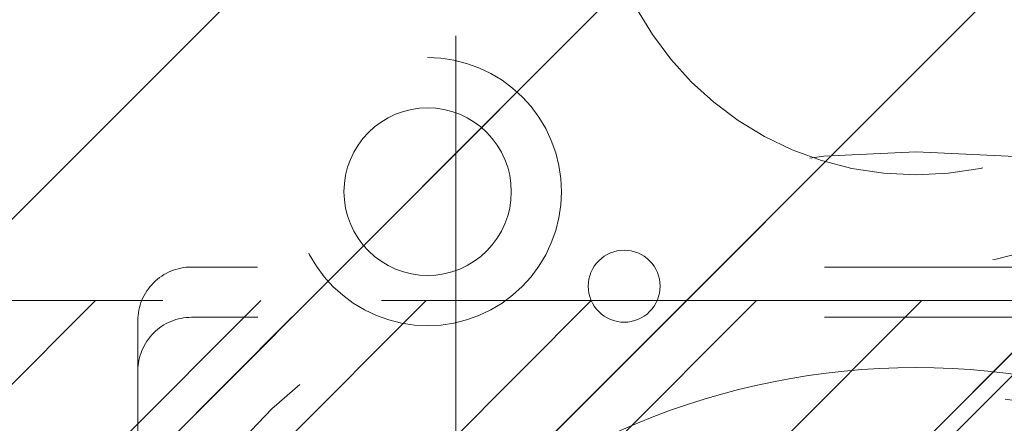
# Model space of a CAD drawing. Header units: inches. Extents: x -462 to -288, y -230 to 11.
# Tile 15 of 58: x -401.065 to -398.749, y 5.991 to 6.94. Entities that reach past the tile are written whole.
import ezdxf

# ---------------------------------------------------------------- set-up
doc = ezdxf.new("R2010")
doc.units = ezdxf.units.IN
doc.header["$LTSCALE"] = 32
doc.header["$MEASUREMENT"] = 0
doc.linetypes.add('Dash Style-1', pattern=[0.083328, 0.041656, -0.041672])
for name, color, linetype, lineweight in [('DashLine', 7, 'Dash Style-1', 13), ('DashLineFill', 7, 'Dash Style-1', 13), ('Drawing', 7, 'Continuous', 18), ('None', 7, 'Continuous', 18), ('SolidLine', 7, 'Continuous', 15), ('Wood_1-H', 7, 'Continuous', 13)]:
    doc.layers.add(name, color=color, linetype=linetype, lineweight=lineweight)
doc.layers.add('Electrical', color=1, linetype='Dash Style-1', lineweight=15, true_color=0xff0000)
pattern_1 = [(45, (0, 0), (-1.613, 1.9357), []), (45, (-1.0608, 1.0608), (-0.472346, 0.41676), [])]

# ---------------------------------------------------------------- blocks, each defined once
blk = doc.blocks.new('Group-12')
at = {"layer": 'DashLine', "flags": 128}
blk.add_lwpolyline([(12.0197, -13.2755), (42.0197, -13.2755), (42.0197, -15.6968), (12.0197, -15.6968)], close=True, dxfattribs=at)
blk = doc.blocks.new('Group-16')
at = {"layer": 'Electrical', "linetype": 'Continuous', "lineweight": 5, "true_color": 0xdd0000}
h = blk.add_hatch(dxfattribs=at)
h.set_pattern_fill('ElectricalHatch', color=12, style=0, pattern_type=2)
h.set_pattern_definition([(45, (0, 0), (-0.33333333, -0.7222222), [])])
edge = h.paths.add_edge_path()
edge.add_arc((12.7677, -16.0094), 0.3125, 180, 270)
edge.add_line((12.7677, -16.3219), (131.2717, -16.3219))
edge.add_arc((131.2717, -16.0094), 0.3125, 270, 360)
edge.add_arc((131.2717, -16.0094), 0.3125, 0, 90)
edge.add_line((131.2717, -15.6969), (12.7677, -15.6969))
edge.add_arc((12.7677, -16.0094), 0.3125, 90, 180)
at = {"layer": 'Electrical', "flags": 128}
blk.add_lwpolyline([(12.4552, -16.0094, 0.414214), (12.7677, -16.3219), (131.2717, -16.3219, 0.414214), (131.5842, -16.0094, 0.414214), (131.2717, -15.6969), (12.7677, -15.6969, 0.414214)], format="xyb", close=True, dxfattribs=at)
at = {"layer": 'None'}
blk.add_blockref('Group-12', (0, 0), dxfattribs=at)
blk = doc.blocks.new('Group-17')
at = {"layer": 'None'}
blk.add_blockref('Group-16', (0, 0), dxfattribs=at)
blk = doc.blocks.new('Group-18')
at = {"layer": 'None'}
blk.add_blockref('Group-17', (0, 0), dxfattribs=at)
blk = doc.blocks.new('SL Overhead (2D)')
at = {"layer": 'None'}
blk.add_blockref('Group-18', (0, 0), dxfattribs=at)
at = {"layer": 'Drawing', "color": 0, "flags": 1}
for tag in ['Tag', 'Catalog', 'Option1', 'Option2', 'Option3', 'Option4', 'Option5', 'Option6', 'Option7', 'Option8', 'Option9', 'Option10', 'Option11', 'Option12', 'Custom', 'FinishGroup', 'Discount', 'Item2', 'Item3', 'Item6', 'Item8', 'Item9', 'Item10', 'Item12', 'Item13', 'Item16', 'Item18', 'Item19', 'Item20', 'Item21', 'Item22', 'Item23', 'Item24', 'Item25', 'Item1', 'Item4', 'Item5', 'Item7', 'Item11', 'Item14', 'Item15', 'Item17']:
    blk.add_attdef(tag, (-60.5228, -147.0265), '', height=0.00709, dxfattribs=at)
blk = doc.blocks.new('1BRPFY-Leg_Plate (2D)')
at = {"layer": 'DashLineFill', "linetype": 'Continuous', "lineweight": 13}
h = blk.add_hatch(dxfattribs=at)
h.set_pattern_fill('Steel', color=253, style=0, pattern_type=2)
h.set_pattern_definition(pattern_1)
edge = h.paths.add_edge_path()
edge.add_arc((-1.7047, -1.7047), 0.126, 180, 270)
edge.add_line((-1.7047, -1.8307), (1.7047, -1.8307))
edge.add_arc((1.7047, -1.7047), 0.126, 270, 360)
edge.add_line((1.8307, -1.7047), (1.8307, 1.7047))
edge.add_arc((1.7047, 1.7047), 0.126, 0, 90)
edge.add_line((1.7047, 1.8307), (-1.7047, 1.8307))
edge.add_arc((-1.7047, 1.7047), 0.126, 90, 180)
edge.add_line((-1.8307, 1.7047), (-1.8307, -1.7047))
at = {"layer": 'DashLineFill', "flags": 128}
blk.add_lwpolyline([(-1.8307, -1.7047, 0.414214), (-1.7047, -1.8307), (1.7047, -1.8307, 0.414214), (1.8307, -1.7047), (1.8307, 1.7047, 0.414214), (1.7047, 1.8307), (-1.7047, 1.8307, 0.414214), (-1.8307, 1.7047)], format="xyb", close=True, dxfattribs=at)
blk = doc.blocks.new('1BRPX5-Util_Bkt_Sm-F (2D)')
at = {"layer": 'DashLineFill', "linetype": 'Continuous', "lineweight": 13}
h = blk.add_hatch(dxfattribs=at)
h.set_pattern_fill('Steel', color=253, style=0, pattern_type=2)
h.set_pattern_definition(pattern_1)
edge = h.paths.add_edge_path()
edge.add_line((-4.4685, 4.4134), (-3.1299, 4.4134))
edge.add_line((-3.1299, 4.4134), (-3.1299, -1.8543))
edge.add_line((-3.1299, -1.8543), (-4.4685, -1.8543))
edge.add_line((-4.4685, -1.8543), (-4.4685, -1.9882))
edge.add_line((-4.4685, -1.9882), (-2.4213, -1.9882))
edge.add_line((-2.4213, -1.9882), (-2.4213, -2.3661))
edge.add_arc((-2.3031, -2.3661), 0.1181, 180, 270)
edge.add_line((-2.3031, -2.4843), (2.3031, -2.4843))
edge.add_arc((2.3031, -2.3661), 0.1181, 270, 360)
edge.add_line((2.4213, -2.3661), (2.4213, -1.9882))
edge.add_line((2.4213, -1.9882), (4.4685, -1.9882))
edge.add_line((4.4685, -1.9882), (4.4685, -1.8543))
edge.add_line((4.4685, -1.8543), (3.1299, -1.8543))
edge.add_line((3.1299, -1.8543), (3.1299, 4.4134))
edge.add_line((3.1299, 4.4134), (4.4685, 4.4134))
edge.add_line((4.4685, 4.4134), (4.4685, 4.5472))
edge.add_line((4.4685, 4.5472), (2.4213, 4.5472))
edge.add_line((2.4213, 4.5472), (2.4213, 4.9252))
edge.add_arc((2.3031, 4.9252), 0.1181, 0, 90)
edge.add_line((2.3031, 5.0433), (-2.3031, 5.0433))
edge.add_arc((-2.3031, 4.9252), 0.1181, 90, 180)
edge.add_line((-2.4213, 4.9252), (-2.4213, 4.5472))
edge.add_line((-2.4213, 4.5472), (-4.4685, 4.5472))
edge.add_line((-4.4685, 4.5472), (-4.4685, 4.4134))
blk = doc.blocks.new('Slate-LegBrace (2D)')
at = {"layer": 'DashLineFill', "linetype": 'Continuous', "lineweight": 13}
h = blk.add_hatch(dxfattribs=at)
h.set_pattern_fill('Steel', color=253, style=0, pattern_type=2)
h.set_pattern_definition(pattern_1)
edge = h.paths.add_edge_path()
edge.add_line((-2.1996, 0.1352), (-1.3748, 0.1352))
edge.add_arc((0, 0.0136), 1.3801, 5.0546, 174.9454, ccw=False)
edge.add_line((1.3748, 0.1352), (2.1997, 0.1352))
edge.add_arc((0.0001, 0.0171), 2.2028, 3.0731, 176.9269)
h = blk.add_hatch(dxfattribs=at)
h.set_pattern_fill('Steel', color=253, style=0, pattern_type=2)
h.set_pattern_definition(pattern_1)
h.paths.add_polyline_path([(-0.6866, 1.8192), (-0.6949, 1.8196), (-0.7032, 1.8209), (-0.7112, 1.8229), (-0.719, 1.8257), (-0.7265, 1.8292), (-0.7337, 1.8335), (-0.7403, 1.8384), (-0.7465, 1.844), (-0.7521, 1.8502), (-0.757, 1.8568), (-0.7613, 1.864), (-0.7648, 1.8715), (-0.7676, 1.8793), (-0.7697, 1.8874), (-0.7709, 1.8956), (-0.7713, 1.9039), (-0.7709, 1.9122), (-0.7697, 1.9204), (-0.7676, 1.9284), (-0.7648, 1.9363), (-0.7613, 1.9438), (-0.757, 1.9509), (-0.7521, 1.9576), (-0.7465, 1.9637), (-0.7403, 1.9693), (-0.7337, 1.9742), (-0.7265, 1.9785), (-0.719, 1.9821), (-0.7112, 1.9849), (-0.7032, 1.9869), (-0.6949, 1.9881), (-0.6866, 1.9885), (-0.6783, 1.9881), (-0.6701, 1.9869), (-0.6621, 1.9849), (-0.6542, 1.9821), (-0.6467, 1.9785), (-0.6396, 1.9742), (-0.6329, 1.9693), (-0.6268, 1.9637), (-0.6212, 1.9576), (-0.6163, 1.9509), (-0.612, 1.9438), (-0.6084, 1.9363), (-0.6056, 1.9284), (-0.6036, 1.9204), (-0.6024, 1.9122), (-0.602, 1.9039), (-0.6024, 1.8956), (-0.6036, 1.8874), (-0.6056, 1.8793), (-0.6084, 1.8715), (-0.612, 1.864), (-0.6163, 1.8568), (-0.6212, 1.8502), (-0.6268, 1.844), (-0.6329, 1.8384), (-0.6396, 1.8335), (-0.6467, 1.8292), (-0.6542, 1.8257), (-0.6621, 1.8229), (-0.6701, 1.8209), (-0.6783, 1.8196)])
at = {"layer": 'DashLineFill', "flags": 128}
blk.add_lwpolyline([(-2.1996, 0.1352), (-1.3748, 0.1352, -0.915455), (1.3748, 0.1352), (2.1997, 0.1352, 0.947752)], format="xyb", close=True, dxfattribs=at)
blk.add_lwpolyline([(-0.6866, 1.8192), (-0.6949, 1.8196), (-0.7032, 1.8209), (-0.7112, 1.8229), (-0.719, 1.8257), (-0.7265, 1.8292), (-0.7337, 1.8335), (-0.7403, 1.8384), (-0.7465, 1.844), (-0.7521, 1.8502), (-0.757, 1.8568), (-0.7613, 1.864), (-0.7648, 1.8715), (-0.7676, 1.8793), (-0.7697, 1.8874), (-0.7709, 1.8956), (-0.7713, 1.9039), (-0.7709, 1.9122), (-0.7697, 1.9204), (-0.7676, 1.9284), (-0.7648, 1.9363), (-0.7613, 1.9438), (-0.757, 1.9509), (-0.7521, 1.9576), (-0.7465, 1.9637), (-0.7403, 1.9693), (-0.7337, 1.9742), (-0.7265, 1.9785), (-0.719, 1.9821), (-0.7112, 1.9849), (-0.7032, 1.9869), (-0.6949, 1.9881), (-0.6866, 1.9885), (-0.6783, 1.9881), (-0.6701, 1.9869), (-0.6621, 1.9849), (-0.6542, 1.9821), (-0.6467, 1.9785), (-0.6396, 1.9742), (-0.6329, 1.9693), (-0.6268, 1.9637), (-0.6212, 1.9576), (-0.6163, 1.9509), (-0.612, 1.9438), (-0.6084, 1.9363), (-0.6056, 1.9284), (-0.6036, 1.9204), (-0.6024, 1.9122), (-0.602, 1.9039), (-0.6024, 1.8956), (-0.6036, 1.8874), (-0.6056, 1.8793), (-0.6084, 1.8715), (-0.612, 1.864), (-0.6163, 1.8568), (-0.6212, 1.8502), (-0.6268, 1.844), (-0.6329, 1.8384), (-0.6396, 1.8335), (-0.6467, 1.8292), (-0.6542, 1.8257), (-0.6621, 1.8229), (-0.6701, 1.8209), (-0.6783, 1.8196)], close=True, dxfattribs=at)
blk = doc.blocks.new('TLLegSleeve (2D)')
at = {"layer": 'DashLineFill', "linetype": 'Continuous', "lineweight": 13}
h = blk.add_hatch(dxfattribs=at)
h.set_pattern_fill('Steel', color=253, style=0, pattern_type=2)
h.set_pattern_definition(pattern_1)
edge = h.paths.add_edge_path()
edge.add_line((1.0827, 1.4023), (1.0827, 2.9134))
edge.add_arc((0, 2.9134), 1.0827, 0, 180)
edge.add_line((-1.0827, 2.9134), (-1.0827, 1.4023))
edge.add_arc((0, 0), 1.7717, 127.6699, 412.3301)
edge.add_line((1.0827, 1.4023), (1.0827, 1.4023))
edge = h.paths.add_edge_path()
edge.add_arc((0, 2.9134), 0.748, 180, 360)
edge.add_arc((0, 2.9134), 0.748, 0, 180)
edge.add_line((-0.748, 2.9134), (-0.748, 2.9134))
edge = h.paths.add_edge_path()
edge.add_arc((0, 0), 1.437, 180, 360)
edge.add_arc((0, 0), 1.437, 0, 180)
edge.add_line((-1.437, 0), (-1.437, 0))
at = {"layer": 'DashLine', "color": 8, "flags": 128}
for points in [[(0.9646, 2.9134), (0.9599, 2.8188), (0.946, 2.7252), (0.923, 2.6334), (0.8911, 2.5443), (0.8507, 2.4587), (0.802, 2.3775), (0.7456, 2.3015), (0.6821, 2.2313), (0.6119, 2.1678), (0.5359, 2.1114), (0.4547, 2.0627), (0.3691, 2.0222), (0.28, 1.9904), (0.1882, 1.9674), (0.0945, 1.9535), (0, 1.9488), (-0.0945, 1.9535), (-0.1882, 1.9674), (-0.28, 1.9904), (-0.3691, 2.0222), (-0.4547, 2.0627), (-0.5359, 2.1114), (-0.6119, 2.1678), (-0.6821, 2.2313), (-0.7456, 2.3015), (-0.802, 2.3775), (-0.8507, 2.4587), (-0.8911, 2.5443), (-0.923, 2.6334), (-0.946, 2.7252), (-0.9599, 2.8188), (-0.9646, 2.9134), (-0.9599, 3.0079), (-0.946, 3.1016), (-0.923, 3.1934), (-0.8911, 3.2825), (-0.8507, 3.3681), (-0.802, 3.4493), (-0.7456, 3.5253), (-0.6821, 3.5954), (-0.6119, 3.659), (-0.5359, 3.7154), (-0.4547, 3.7641), (-0.3691, 3.8045), (-0.28, 3.8364), (-0.1882, 3.8594), (-0.0945, 3.8733), (0, 3.878), (0.0945, 3.8733), (0.1882, 3.8594), (0.28, 3.8364), (0.3691, 3.8045), (0.4547, 3.7641), (0.5359, 3.7154), (0.6119, 3.659), (0.6821, 3.5954), (0.7456, 3.5253), (0.802, 3.4493), (0.8507, 3.3681), (0.8911, 3.2825), (0.923, 3.1934), (0.946, 3.1016), (0.9599, 3.0079)], [(1.6535, 0), (1.6456, -0.1621), (1.6218, -0.3226), (1.5823, -0.48), (1.5277, -0.6328), (1.4583, -0.7795), (1.3749, -0.9187), (1.2782, -1.049), (1.1692, -1.1692), (1.049, -1.2782), (0.9187, -1.3749), (0.7795, -1.4583), (0.6328, -1.5277), (0.48, -1.5823), (0.3226, -1.6218), (0.1621, -1.6456), (0, -1.6535), (-0.1621, -1.6456), (-0.3226, -1.6218), (-0.48, -1.5823), (-0.6328, -1.5277), (-0.7795, -1.4583), (-0.9187, -1.3749), (-1.049, -1.2782), (-1.1692, -1.1692), (-1.2782, -1.049), (-1.3749, -0.9187), (-1.4583, -0.7795), (-1.5277, -0.6328), (-1.5823, -0.48), (-1.6218, -0.3226), (-1.6456, -0.1621), (-1.6535, 0), (-1.6456, 0.1621), (-1.6218, 0.3226), (-1.5823, 0.48), (-1.5277, 0.6328), (-1.4583, 0.7795), (-1.3749, 0.9187), (-1.2782, 1.049), (-1.1692, 1.1692), (-1.049, 1.2782), (-0.9187, 1.3749), (-0.7795, 1.4583), (-0.6328, 1.5277), (-0.48, 1.5823), (-0.3226, 1.6218), (-0.1621, 1.6456), (0, 1.6535), (0.1621, 1.6456), (0.3226, 1.6218), (0.48, 1.5823), (0.6328, 1.5277), (0.7795, 1.4583), (0.9187, 1.3749), (1.049, 1.2782), (1.1692, 1.1692), (1.2782, 1.049), (1.3749, 0.9187), (1.4583, 0.7795), (1.5277, 0.6328), (1.5823, 0.48), (1.6218, 0.3226), (1.6456, 0.1621)]]:
    blk.add_lwpolyline(points, close=True, dxfattribs=at)
at = {"layer": 'DashLineFill', "flags": 128}
for points in [[(1.0827, 1.4023), (1.0827, 2.9134, 1), (-1.0827, 2.9134), (-1.0827, 1.4023, 2.931619), (1.0827, 1.4023)], [(-0.748, 2.9134, 1), (0.748, 2.9134, 1), (-0.748, 2.9134)]]:
    blk.add_lwpolyline(points, format="xyb", close=True, dxfattribs=at)
blk = doc.blocks.new('Group-27')
at = {"layer": 'SolidLine', "flags": 128}
blk.add_lwpolyline([(7.3031, -5.315, -0.414214), (9.0157, -3.6024, -0.414214), (10.7283, -5.315, -0.414214), (9.0157, -7.0276, -0.414214)], format="xyb", close=True, dxfattribs=at)
at = {"layer": 'Wood_1-H', "color": 7}
for name in ['1BRPX5-Util_Bkt_Sm-F (2D)', 'TLLegSleeve (2D)', 'Slate-LegBrace (2D)', '1BRPFY-Leg_Plate (2D)']:
    blk.add_blockref(name, (9.0157, -5.315), dxfattribs=at)
blk = doc.blocks.new('Group-28')
at = {"layer": 'None'}
blk.add_blockref('Group-27', (0, 0), dxfattribs=at)
blk = doc.blocks.new('SL Utility Cabinet (2D)')
at = {"layer": 'None'}
blk.add_blockref('Group-28', (0, 0), dxfattribs=at)
at = {"layer": 'Drawing', "color": 0, "flags": 1}
for tag in ['Tag', 'Catalog', 'Option1', 'Option2', 'Option3', 'Option4', 'Option5', 'Option6', 'Option7', 'Option8', 'Option9', 'Option10', 'Option11', 'Option12', 'Custom', 'FinishGroup', 'Discount', 'Item2', 'Item3', 'Item6', 'Item9', 'Item10', 'Item12', 'Item13', 'Item16', 'Item19', 'Item20', 'Item21', 'Item22', 'Item23', 'Item24', 'Item25', 'Item8', 'Item18', 'Item1', 'Item4', 'Item5', 'Item7', 'Item11', 'Item14', 'Item15', 'Item17']:
    blk.add_attdef(tag, (-48.5129, 7.4634), '', height=0.00709, dxfattribs=at)
blk = doc.blocks.new('1BRPT9-Bracket (2D)')
at = {"layer": 'DashLineFill', "linetype": 'Continuous', "lineweight": 13}
h = blk.add_hatch(dxfattribs=at)
h.set_pattern_fill('Steel', color=253, style=0, pattern_type=2)
h.set_pattern_definition(pattern_1)
edge = h.paths.add_edge_path()
edge.add_arc((1.6779, -8.4882), 0.252, 270, 360)
edge.add_line((1.9299, -8.4882), (1.9299, -7.4803))
edge.add_line((1.9299, -7.4803), (2.3236, -7.4803))
edge.add_line((2.3236, -7.4803), (2.3236, 7.4611))
edge.add_line((2.3236, 7.4611), (1.9299, 7.4803))
edge.add_line((1.9299, 7.4803), (1.9299, 8.4882))
edge.add_arc((1.6779, 8.4882), 0.252, 360, 450)
edge.add_line((1.6779, 8.7402), (-2.3221, 8.7402))
edge.add_line((-2.3221, 8.7402), (-2.3221, -8.7402))
edge.add_line((-2.3221, -8.7402), (1.6779, -8.7402))
h = blk.add_hatch(dxfattribs=at)
h.set_pattern_fill('Steel', color=253, style=0, pattern_type=2)
h.set_pattern_definition(pattern_1)
h.paths.add_polyline_path([(-1.1488, 8.4252), (-1.118, 8.4237), (-1.0874, 8.4191), (-1.0574, 8.4116), (-1.0283, 8.4012), (-1.0004, 8.388), (-0.9739, 8.3721), (-0.949, 8.3537), (-0.9261, 8.3329), (-0.9054, 8.31), (-0.887, 8.2852), (-0.8711, 8.2587), (-0.8579, 8.2308), (-0.8474, 8.2017), (-0.8399, 8.1717), (-0.8354, 8.1411), (-0.8339, 8.1102), (-0.8354, 8.0794), (-0.8399, 8.0488), (-0.8474, 8.0188), (-0.8579, 7.9897), (-0.8711, 7.9618), (-0.887, 7.9353), (-0.9054, 7.9104), (-0.9261, 7.8875), (-0.949, 7.8668), (-0.9739, 7.8484), (-1.0004, 7.8325), (-1.0283, 7.8193), (-1.0574, 7.8088), (-1.0874, 7.8013), (-1.118, 7.7968), (-1.1488, 7.7953), (-1.1797, 7.7968), (-1.2103, 7.8013), (-1.2403, 7.8088), (-1.2694, 7.8193), (-1.2973, 7.8325), (-1.3238, 7.8484), (-1.3486, 7.8668), (-1.3716, 7.8875), (-1.3923, 7.9104), (-1.4107, 7.9353), (-1.4266, 7.9618), (-1.4398, 7.9897), (-1.4502, 8.0188), (-1.4577, 8.0488), (-1.4623, 8.0794), (-1.4638, 8.1102), (-1.4623, 8.1411), (-1.4577, 8.1717), (-1.4502, 8.2017), (-1.4398, 8.2308), (-1.4266, 8.2587), (-1.4107, 8.2852), (-1.3923, 8.31), (-1.3716, 8.3329), (-1.3486, 8.3537), (-1.3238, 8.3721), (-1.2973, 8.388), (-1.2694, 8.4012), (-1.2403, 8.4116), (-1.2103, 8.4191), (-1.1797, 8.4237)])
h = blk.add_hatch(dxfattribs=at)
h.set_pattern_fill('Steel', color=253, style=0, pattern_type=2)
h.set_pattern_definition(pattern_1)
h.paths.add_polyline_path([(-1.1488, 8.3071), (-1.1295, 8.3061), (-1.1104, 8.3033), (-1.0917, 8.2986), (-1.0735, 8.2921), (-1.056, 8.2838), (-1.0395, 8.2739), (-1.024, 8.2624), (-1.0096, 8.2494), (-0.9967, 8.2351), (-0.9852, 8.2196), (-0.9752, 8.203), (-0.967, 8.1856), (-0.9605, 8.1674), (-0.9558, 8.1486), (-0.9529, 8.1295), (-0.952, 8.1102), (-0.9529, 8.0909), (-0.9558, 8.0718), (-0.9605, 8.0531), (-0.967, 8.0349), (-0.9752, 8.0174), (-0.9852, 8.0009), (-0.9967, 7.9854), (-1.0096, 7.971), (-1.024, 7.9581), (-1.0395, 7.9466), (-1.056, 7.9366), (-1.0735, 7.9284), (-1.0917, 7.9219), (-1.1104, 7.9172), (-1.1295, 7.9143), (-1.1488, 7.9134), (-1.1681, 7.9143), (-1.1872, 7.9172), (-1.206, 7.9219), (-1.2242, 7.9284), (-1.2416, 7.9366), (-1.2582, 7.9466), (-1.2737, 7.9581), (-1.288, 7.971), (-1.301, 7.9854), (-1.3125, 8.0009), (-1.3224, 8.0174), (-1.3307, 8.0349), (-1.3372, 8.0531), (-1.3419, 8.0718), (-1.3447, 8.0909), (-1.3457, 8.1102), (-1.3447, 8.1295), (-1.3419, 8.1486), (-1.3372, 8.1674), (-1.3307, 8.1856), (-1.3224, 8.203), (-1.3125, 8.2196), (-1.301, 8.2351), (-1.288, 8.2494), (-1.2737, 8.2624), (-1.2582, 8.2739), (-1.2416, 8.2838), (-1.2242, 8.2921), (-1.206, 8.2986), (-1.1872, 8.3033), (-1.1681, 8.3061)])
at = {"layer": 'DashLineFill', "flags": 128}
for points in [[(-1.1488, 8.4252), (-1.118, 8.4237), (-1.0874, 8.4191), (-1.0574, 8.4116), (-1.0283, 8.4012), (-1.0004, 8.388), (-0.9739, 8.3721), (-0.949, 8.3537), (-0.9261, 8.3329), (-0.9054, 8.31), (-0.887, 8.2852), (-0.8711, 8.2587), (-0.8579, 8.2308), (-0.8474, 8.2017), (-0.8399, 8.1717), (-0.8354, 8.1411), (-0.8339, 8.1102), (-0.8354, 8.0794), (-0.8399, 8.0488), (-0.8474, 8.0188), (-0.8579, 7.9897), (-0.8711, 7.9618), (-0.887, 7.9353), (-0.9054, 7.9104), (-0.9261, 7.8875), (-0.949, 7.8668), (-0.9739, 7.8484), (-1.0004, 7.8325), (-1.0283, 7.8193), (-1.0574, 7.8088), (-1.0874, 7.8013), (-1.118, 7.7968), (-1.1488, 7.7953), (-1.1797, 7.7968), (-1.2103, 7.8013), (-1.2403, 7.8088), (-1.2694, 7.8193), (-1.2973, 7.8325), (-1.3238, 7.8484), (-1.3486, 7.8668), (-1.3716, 7.8875), (-1.3923, 7.9104), (-1.4107, 7.9353), (-1.4266, 7.9618), (-1.4398, 7.9897), (-1.4502, 8.0188), (-1.4577, 8.0488), (-1.4623, 8.0794), (-1.4638, 8.1102), (-1.4623, 8.1411), (-1.4577, 8.1717), (-1.4502, 8.2017), (-1.4398, 8.2308), (-1.4266, 8.2587), (-1.4107, 8.2852), (-1.3923, 8.31), (-1.3716, 8.3329), (-1.3486, 8.3537), (-1.3238, 8.3721), (-1.2973, 8.388), (-1.2694, 8.4012), (-1.2403, 8.4116), (-1.2103, 8.4191), (-1.1797, 8.4237)], [(-1.1488, 8.3071), (-1.1295, 8.3061), (-1.1104, 8.3033), (-1.0917, 8.2986), (-1.0735, 8.2921), (-1.056, 8.2838), (-1.0395, 8.2739), (-1.024, 8.2624), (-1.0096, 8.2494), (-0.9967, 8.2351), (-0.9852, 8.2196), (-0.9752, 8.203), (-0.967, 8.1856), (-0.9605, 8.1674), (-0.9558, 8.1486), (-0.9529, 8.1295), (-0.952, 8.1102), (-0.9529, 8.0909), (-0.9558, 8.0718), (-0.9605, 8.0531), (-0.967, 8.0349), (-0.9752, 8.0174), (-0.9852, 8.0009), (-0.9967, 7.9854), (-1.0096, 7.971), (-1.024, 7.9581), (-1.0395, 7.9466), (-1.056, 7.9366), (-1.0735, 7.9284), (-1.0917, 7.9219), (-1.1104, 7.9172), (-1.1295, 7.9143), (-1.1488, 7.9134), (-1.1681, 7.9143), (-1.1872, 7.9172), (-1.206, 7.9219), (-1.2242, 7.9284), (-1.2416, 7.9366), (-1.2582, 7.9466), (-1.2737, 7.9581), (-1.288, 7.971), (-1.301, 7.9854), (-1.3125, 8.0009), (-1.3224, 8.0174), (-1.3307, 8.0349), (-1.3372, 8.0531), (-1.3419, 8.0718), (-1.3447, 8.0909), (-1.3457, 8.1102), (-1.3447, 8.1295), (-1.3419, 8.1486), (-1.3372, 8.1674), (-1.3307, 8.1856), (-1.3224, 8.203), (-1.3125, 8.2196), (-1.301, 8.2351), (-1.288, 8.2494), (-1.2737, 8.2624), (-1.2582, 8.2739), (-1.2416, 8.2838), (-1.2242, 8.2921), (-1.206, 8.2986), (-1.1872, 8.3033), (-1.1681, 8.3061)]]:
    blk.add_lwpolyline(points, close=True, dxfattribs=at)
blk = doc.blocks.new('Group-65')
at = {"layer": 'None', "color": 7}
for name, p in [('1BRPT9-Bracket (2D)', (7.8622, -11.4173)), ('1BRPFY-Leg_Plate (2D)', (7.8622, -5.315))]:
    blk.add_blockref(name, p, dxfattribs=at)
blk = doc.blocks.new('Group-67')
at = {"layer": 'None'}
blk.add_blockref('Group-65', (0, 0), dxfattribs=at)
blk = doc.blocks.new('SL Credenza Desk Top (2D)')
at = {"layer": 'None'}
blk.add_blockref('Group-67', (0, 0), dxfattribs=at)
at = {"layer": 'Drawing', "color": 0, "flags": 1}
for tag in ['Tag', 'Catalog', 'Option1', 'Option2', 'Option3', 'Option4', 'Option5', 'Option6', 'Option7', 'Option8', 'Option9', 'Option10', 'Option11', 'Option12', 'Custom', 'FinishGroup', 'Discount', 'Item2', 'Item3', 'Item6', 'Item8', 'Item9', 'Item10', 'Item12', 'Item13', 'Item16', 'Item18', 'Item19', 'Item20', 'Item21', 'Item22', 'Item23', 'Item24', 'Item25', 'Item1', 'Item4', 'Item5', 'Item7', 'Item11', 'Item14', 'Item15', 'Item17']:
    blk.add_attdef(tag, (-47.3596, -5.6644), '', height=0.00709, dxfattribs=at)

msp = doc.modelspace()

# ---------------------------------------------------------------- block references
at = {"layer": 'Drawing'}
for name, p in [('SL Overhead (2D)', (-419.9919, 21.9764)), ('SL Utility Cabinet (2D)', (-407.9722, 9.7244))]:
    msp.add_blockref(name, p, dxfattribs=at)

# ---------------------------------------------------------------- next in the draw order: block references
msp.add_blockref('SL Credenza Desk Top (2D)', (-406.8189, 9.8425), dxfattribs=at)

doc.saveas('drawing.dxf')
